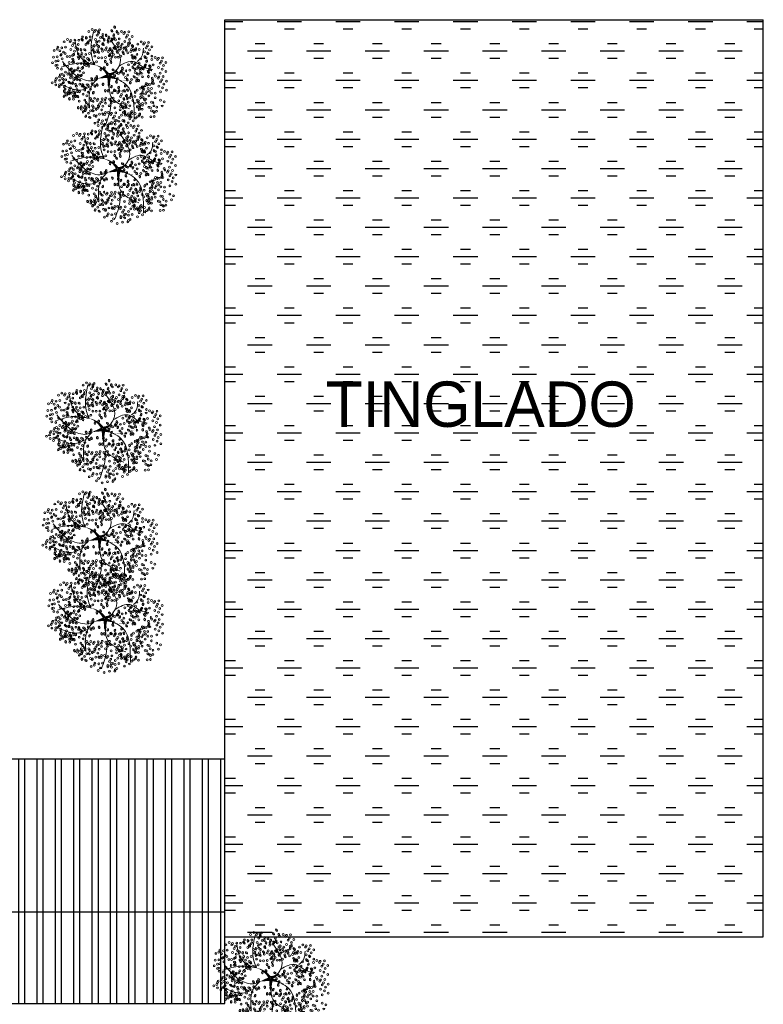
# Model space of a CAD drawing. Header units: millimetres. Extents: x 2017 to 2509, y 466 to 1783.
# Tile 16 of 25: x 2058 to 2089, y 587 to 628. Entities that reach past the tile are written whole.
import ezdxf

# ---------------------------------------------------------------- set-up
doc = ezdxf.new("R2010")
doc.units = ezdxf.units.MM
doc.layers.add('01 - Vegetación', color=3, linetype='Continuous', lineweight=0)

# ---------------------------------------------------------------- blocks, each defined once
blk = doc.blocks.new('17')
at = {"layer": '01 - Vegetación'}
for points in [[(4495.84, 1680.23, 1.33, 0.0221, 0.199177), (4489.97, 1684.48, 0.0221, 0.0221, 1.224983)], [(4496.02, 1680.23, 1.33, 0.0221, 0.286986), (4500.47, 1683.82, 0.0221, 0.0221, -1.494927)], [(4496.02, 1679.76, 1.77, 0.0221, 0), (4491.39, 1678.53, 0.0221, 0.0221, 0)], [(4496.02, 1679.66, 1.77, 0.0221, 0), (4500.28, 1678.15, 0.0221, 0.0221, 0)], [(4496.4, 1679.85, 1.77, 0.0221, 0.074947), (4496.4, 1672.95, 0.0221, 0.0221, 0.762797)], [(4497.07, 1679.43, 0.133, 0.0221, 0.381476), (4512.91, 1682.47, 0.0221, 0.0221, -1.841687)]]:
    blk.add_lwpolyline(points, format="xyseb", dxfattribs=at)
for points in [[(4490, 1684.47), (4488.83, 1687.51), (4489.5, 1699.09)], [(4487.73, 1684.98), (4483.44, 1688.25), (4481.42, 1694.81)], [(4497.83, 1680.19), (4501.11, 1685.48), (4497.33, 1694.81)], [(4508.5, 1685.98), (4510.45, 1688), (4511.21, 1691.78)], [(4490, 1684.47), (4482.94, 1685.23), (4475.36, 1683.47)], [(4491.39, 1678.53), (4489.02, 1677.58), (4485.46, 1677.92), (4475.87, 1685.99)], [(4500.47, 1683.82), (4506.92, 1685.99), (4511.46, 1683.47), (4515.25, 1682.46)], [(4497.07, 1679.43), (4503.89, 1675.65), (4507.17, 1660.78)], [(4488.74, 1675.4), (4484.7, 1673.64), (4475.11, 1676.16)], [(4491.39, 1678.53), (4489, 1675.9), (4487.73, 1665.57)], [(4496.57, 1678.43), (4497.07, 1670.86), (4505.15, 1665.32)], [(4497.07, 1670.11), (4496.82, 1665.57), (4494.55, 1658.01)]]:
    blk.add_spline(points, degree=3, dxfattribs=at)
blk = doc.blocks.new('16')
at = {"layer": '01 - Vegetación'}
h = blk.add_hatch(color=40, dxfattribs=at)
h.set_gradient(color1=(255, 191, 0), color2=(223, 255, 127), rotation=180, centered=1, tint=1, name='INVSPHERICAL')
edge = h.paths.add_edge_path()
edge.add_ellipse((4538.847, 1678.642), major_axis=(-0.0033, 0.0777), ratio=0.578492, start_angle=0, end_angle=360, ccw=False)
edge = h.paths.add_edge_path()
edge.add_ellipse((4538.961, 1678.487), major_axis=(-0.0349, 0.0695), ratio=0.578492, start_angle=0, end_angle=360, ccw=False)
edge = h.paths.add_edge_path()
edge.add_ellipse((4538.69, 1678.926), major_axis=(-0.0594, 0.0503), ratio=0.578492, start_angle=0, end_angle=360, ccw=False)
edge = h.paths.add_edge_path()
edge.add_ellipse((4538.676, 1678.266), major_axis=(-0.0033, 0.0777), ratio=0.578492, start_angle=0, end_angle=360, ccw=False)
edge = h.paths.add_edge_path()
edge.add_ellipse((4541.23, 1679.281), major_axis=(0.0274, 0.0728), ratio=0.578492, start_angle=0, end_angle=360, ccw=False)
edge = h.paths.add_edge_path()
edge.add_ellipse((4540.829, 1679.36), major_axis=(-0.0349, 0.0695), ratio=0.578492, start_angle=0, end_angle=360, ccw=False)
edge = h.paths.add_edge_path()
edge.add_ellipse((4541.174, 1679.607), major_axis=(-0.0349, 0.0695), ratio=0.578492, start_angle=0, end_angle=360, ccw=False)
edge = h.paths.add_edge_path()
edge.add_ellipse((4541.072, 1679.421), major_axis=(0.0274, 0.0728), ratio=0.578492, start_angle=0, end_angle=360, ccw=False)
edge = h.paths.add_edge_path()
edge.add_ellipse((4540.113, 1679.632), major_axis=(-0.0349, 0.0695), ratio=0.578492, start_angle=0, end_angle=360, ccw=False)
edge = h.paths.add_edge_path()
edge.add_ellipse((4540.279, 1679.843), major_axis=(-0.0349, 0.0695), ratio=0.578492, start_angle=0, end_angle=360, ccw=False)
edge = h.paths.add_edge_path()
edge.add_ellipse((4540.165, 1679.999), major_axis=(-0.0033, 0.0777), ratio=0.578492, start_angle=0, end_angle=360, ccw=False)
edge = h.paths.add_edge_path()
edge.add_ellipse((4540.499, 1679.956), major_axis=(-0.0033, 0.0777), ratio=0.578492, start_angle=0, end_angle=360, ccw=False)
edge = h.paths.add_edge_path()
edge.add_ellipse((4540.629, 1679.513), major_axis=(-0.0594, 0.0503), ratio=0.578492, start_angle=0, end_angle=360, ccw=False)
edge = h.paths.add_edge_path()
edge.add_ellipse((4540.551, 1680.278), major_axis=(0.0274, 0.0728), ratio=0.578492, start_angle=0, end_angle=360, ccw=False)
edge = h.paths.add_edge_path()
edge.add_ellipse((4539.201, 1679.744), major_axis=(-0.0033, 0.0777), ratio=0.578492, start_angle=0, end_angle=360, ccw=False)
edge = h.paths.add_edge_path()
edge.add_ellipse((4539.14, 1679.893), major_axis=(0.0274, 0.0728), ratio=0.578492, start_angle=0, end_angle=360, ccw=False)
edge = h.paths.add_edge_path()
edge.add_ellipse((4539.208, 1680.126), major_axis=(-0.0033, 0.0777), ratio=0.578492, start_angle=0, end_angle=360, ccw=False)
edge = h.paths.add_edge_path()
edge.add_ellipse((4538.979, 1680.681), major_axis=(-0.0594, 0.0503), ratio=0.578492, start_angle=0, end_angle=360, ccw=False)
edge = h.paths.add_edge_path()
edge.add_ellipse((4538.577, 1680.728), major_axis=(-0.0033, 0.0777), ratio=0.578492, start_angle=0, end_angle=360, ccw=False)
edge = h.paths.add_edge_path()
edge.add_ellipse((4538.926, 1680.033), major_axis=(0.0274, 0.0728), ratio=0.578492, start_angle=0, end_angle=360, ccw=False)
edge = h.paths.add_edge_path()
edge.add_ellipse((4538.95, 1679.842), major_axis=(0.0274, 0.0728), ratio=0.578492, start_angle=0, end_angle=360, ccw=False)
edge = h.paths.add_edge_path()
edge.add_ellipse((4538.621, 1680.191), major_axis=(-0.0349, 0.0695), ratio=0.578492, start_angle=0, end_angle=360, ccw=False)
edge = h.paths.add_edge_path()
edge.add_ellipse((4538.328, 1680.411), major_axis=(0.0274, 0.0728), ratio=0.578492, start_angle=0, end_angle=360, ccw=False)
edge = h.paths.add_edge_path()
edge.add_ellipse((4538.283, 1680.138), major_axis=(-0.0594, 0.0503), ratio=0.578492, start_angle=0, end_angle=360, ccw=False)
edge = h.paths.add_edge_path()
edge.add_ellipse((4538.32, 1679.993), major_axis=(-0.0594, 0.0503), ratio=0.578492, start_angle=0, end_angle=360, ccw=False)
edge = h.paths.add_edge_path()
edge.add_ellipse((4538.755, 1680.687), major_axis=(-0.0033, 0.0777), ratio=0.578492, start_angle=0, end_angle=360, ccw=False)
edge = h.paths.add_edge_path()
edge.add_ellipse((4538.834, 1681.261), major_axis=(-0.0349, 0.0695), ratio=0.578492, start_angle=0, end_angle=360, ccw=False)
edge = h.paths.add_edge_path()
edge.add_ellipse((4539.054, 1681.374), major_axis=(-0.0033, 0.0777), ratio=0.578492, start_angle=0, end_angle=360, ccw=False)
edge = h.paths.add_edge_path()
edge.add_ellipse((4539.147, 1681.076), major_axis=(-0.0594, 0.0503), ratio=0.578492, start_angle=0, end_angle=360, ccw=False)
edge = h.paths.add_edge_path()
edge.add_ellipse((4539.52, 1680.541), major_axis=(-0.0033, 0.0777), ratio=0.578492, start_angle=0, end_angle=360, ccw=False)
edge = h.paths.add_edge_path()
edge.add_ellipse((4539.459, 1680.689), major_axis=(0.0274, 0.0728), ratio=0.578492, start_angle=0, end_angle=360, ccw=False)
edge = h.paths.add_edge_path()
edge.add_ellipse((4539.527, 1680.923), major_axis=(-0.0033, 0.0777), ratio=0.578492, start_angle=0, end_angle=360, ccw=False)
edge = h.paths.add_edge_path()
edge.add_ellipse((4539.265, 1681.244), major_axis=(0.0274, 0.0728), ratio=0.578492, start_angle=0, end_angle=360, ccw=False)
edge = h.paths.add_edge_path()
edge.add_ellipse((4539.188, 1677.478), major_axis=(-0.0594, 0.0503), ratio=0.578492, start_angle=0, end_angle=360, ccw=False)
edge = h.paths.add_edge_path()
edge.add_ellipse((4539.473, 1678.19), major_axis=(0.0274, 0.0728), ratio=0.578492, start_angle=0, end_angle=360, ccw=False)
edge = h.paths.add_edge_path()
edge.add_ellipse((4540.696, 1678.325), major_axis=(0.0274, 0.0728), ratio=0.578492, start_angle=0, end_angle=360, ccw=False)
edge = h.paths.add_edge_path()
edge.add_ellipse((4540.33, 1678.305), major_axis=(-0.0033, 0.0777), ratio=0.578492, start_angle=0, end_angle=360, ccw=False)
edge = h.paths.add_edge_path()
edge.add_ellipse((4540.174, 1678.307), major_axis=(-0.0033, 0.0777), ratio=0.578492, start_angle=0, end_angle=360, ccw=False)
edge = h.paths.add_edge_path()
edge.add_ellipse((4540.488, 1677.717), major_axis=(-0.0594, 0.0503), ratio=0.578492, start_angle=0, end_angle=360, ccw=False)
edge = h.paths.add_edge_path()
edge.add_ellipse((4540.676, 1677.675), major_axis=(-0.0594, 0.0503), ratio=0.578492, start_angle=0, end_angle=360, ccw=False)
edge = h.paths.add_edge_path()
edge.add_ellipse((4539.469, 1677.341), major_axis=(-0.0033, 0.0777), ratio=0.578492, start_angle=0, end_angle=360, ccw=False)
edge = h.paths.add_edge_path()
edge.add_ellipse((4539.773, 1677.406), major_axis=(-0.0594, 0.0503), ratio=0.578492, start_angle=0, end_angle=360, ccw=False)
edge = h.paths.add_edge_path()
edge.add_ellipse((4539.631, 1677.23), major_axis=(-0.0349, 0.0695), ratio=0.578492, start_angle=0, end_angle=360, ccw=False)
edge = h.paths.add_edge_path()
edge.add_ellipse((4539.445, 1677.695), major_axis=(-0.0594, 0.0503), ratio=0.578492, start_angle=0, end_angle=360, ccw=False)
edge = h.paths.add_edge_path()
edge.add_ellipse((4542.676, 1679.136), major_axis=(-0.0033, 0.0777), ratio=0.578492, start_angle=0, end_angle=360, ccw=False)
edge = h.paths.add_edge_path()
edge.add_ellipse((4542.661, 1679.428), major_axis=(-0.0033, 0.0777), ratio=0.578492, start_angle=0, end_angle=360, ccw=False)
edge = h.paths.add_edge_path()
edge.add_ellipse((4542.742, 1679.554), major_axis=(-0.0033, 0.0777), ratio=0.578492, start_angle=0, end_angle=360, ccw=False)
edge = h.paths.add_edge_path()
edge.add_ellipse((4542.776, 1679.728), major_axis=(-0.0349, 0.0695), ratio=0.578492, start_angle=0, end_angle=360, ccw=False)
edge = h.paths.add_edge_path()
edge.add_ellipse((4542.477, 1679.745), major_axis=(0.0274, 0.0728), ratio=0.578492, start_angle=0, end_angle=360, ccw=False)
edge = h.paths.add_edge_path()
edge.add_ellipse((4542.578, 1680.02), major_axis=(0.0274, 0.0728), ratio=0.578492, start_angle=0, end_angle=360, ccw=False)
edge = h.paths.add_edge_path()
edge.add_ellipse((4542.466, 1680.268), major_axis=(-0.0349, 0.0695), ratio=0.578492, start_angle=0, end_angle=360, ccw=False)
edge = h.paths.add_edge_path()
edge.add_ellipse((4542.632, 1680.479), major_axis=(-0.0349, 0.0695), ratio=0.578492, start_angle=0, end_angle=360, ccw=False)
edge = h.paths.add_edge_path()
edge.add_ellipse((4542.359, 1679.577), major_axis=(-0.0594, 0.0503), ratio=0.578492, start_angle=0, end_angle=360, ccw=False)
edge = h.paths.add_edge_path()
edge.add_ellipse((4542.171, 1679.619), major_axis=(-0.0594, 0.0503), ratio=0.578492, start_angle=0, end_angle=360, ccw=False)
edge = h.paths.add_edge_path()
edge.add_ellipse((4542.246, 1679.328), major_axis=(-0.0594, 0.0503), ratio=0.578492, start_angle=0, end_angle=360, ccw=False)
edge = h.paths.add_edge_path()
edge.add_ellipse((4542.369, 1678.498), major_axis=(0.0274, 0.0728), ratio=0.578492, start_angle=0, end_angle=360, ccw=False)
edge = h.paths.add_edge_path()
edge.add_ellipse((4542.902, 1678.749), major_axis=(-0.0349, 0.0695), ratio=0.578492, start_angle=0, end_angle=360, ccw=False)
edge = h.paths.add_edge_path()
edge.add_ellipse((4542.925, 1678.897), major_axis=(-0.0349, 0.0695), ratio=0.578492, start_angle=0, end_angle=360, ccw=False)
edge = h.paths.add_edge_path()
edge.add_ellipse((4542.628, 1678.671), major_axis=(-0.0033, 0.0777), ratio=0.578492, start_angle=0, end_angle=360, ccw=False)
edge = h.paths.add_edge_path()
edge.add_ellipse((4542.11, 1678.896), major_axis=(-0.0349, 0.0695), ratio=0.578492, start_angle=0, end_angle=360, ccw=False)
edge = h.paths.add_edge_path()
edge.add_ellipse((4542.34, 1678.18), major_axis=(-0.0349, 0.0695), ratio=0.578492, start_angle=0, end_angle=360, ccw=False)
edge = h.paths.add_edge_path()
edge.add_ellipse((4538.137, 1679.191), major_axis=(-0.0349, 0.0695), ratio=0.578492, start_angle=0, end_angle=360, ccw=False)
edge = h.paths.add_edge_path()
edge.add_ellipse((4538.099, 1678.758), major_axis=(-0.0594, 0.0503), ratio=0.578492, start_angle=0, end_angle=360, ccw=False)
edge = h.paths.add_edge_path()
edge.add_ellipse((4537.796, 1678.552), major_axis=(0.0274, 0.0728), ratio=0.578492, start_angle=0, end_angle=360, ccw=False)
edge = h.paths.add_edge_path()
edge.add_ellipse((4537.776, 1678.277), major_axis=(-0.0033, 0.0777), ratio=0.578492, start_angle=0, end_angle=360, ccw=False)
edge = h.paths.add_edge_path()
edge.add_ellipse((4539.181, 1678.6), major_axis=(-0.0033, 0.0777), ratio=0.578492, start_angle=0, end_angle=360, ccw=False)
edge = h.paths.add_edge_path()
edge.add_ellipse((4538.502, 1678.968), major_axis=(-0.0594, 0.0503), ratio=0.578492, start_angle=0, end_angle=360, ccw=False)
edge = h.paths.add_edge_path()
edge.add_ellipse((4538.615, 1679.216), major_axis=(-0.0594, 0.0503), ratio=0.578492, start_angle=0, end_angle=360, ccw=False)
edge = h.paths.add_edge_path()
edge.add_ellipse((4538.188, 1679.557), major_axis=(-0.0033, 0.0777), ratio=0.578492, start_angle=0, end_angle=360, ccw=False)
edge = h.paths.add_edge_path()
edge.add_ellipse((4538.203, 1679.265), major_axis=(-0.0033, 0.0777), ratio=0.578492, start_angle=0, end_angle=360, ccw=False)
edge = h.paths.add_edge_path()
edge.add_ellipse((4538.285, 1679.391), major_axis=(-0.0033, 0.0777), ratio=0.578492, start_angle=0, end_angle=360, ccw=False)
edge = h.paths.add_edge_path()
edge.add_ellipse((4538.856, 1679.647), major_axis=(-0.0349, 0.0695), ratio=0.578492, start_angle=0, end_angle=360, ccw=False)
edge = h.paths.add_edge_path()
edge.add_ellipse((4538.272, 1678.751), major_axis=(0.0274, 0.0728), ratio=0.578492, start_angle=0, end_angle=360, ccw=False)
edge = h.paths.add_edge_path()
edge.add_ellipse((4540.863, 1678.985), major_axis=(0.0274, 0.0728), ratio=0.578492, start_angle=0, end_angle=360, ccw=False)
edge = h.paths.add_edge_path()
edge.add_ellipse((4540.823, 1678.811), major_axis=(-0.0349, 0.0695), ratio=0.578492, start_angle=0, end_angle=360, ccw=False)
edge = h.paths.add_edge_path()
edge.add_ellipse((4541.446, 1678.949), major_axis=(-0.0349, 0.0695), ratio=0.578492, start_angle=0, end_angle=360, ccw=False)
edge = h.paths.add_edge_path()
edge.add_ellipse((4540.434, 1680.393), major_axis=(-0.0033, 0.0777), ratio=0.578492, start_angle=0, end_angle=360, ccw=False)
edge = h.paths.add_edge_path()
edge.add_ellipse((4540.419, 1680.685), major_axis=(-0.0033, 0.0777), ratio=0.578492, start_angle=0, end_angle=360, ccw=False)
edge = h.paths.add_edge_path()
edge.add_ellipse((4539.773, 1680.547), major_axis=(-0.0349, 0.0695), ratio=0.578492, start_angle=0, end_angle=360, ccw=False)
edge = h.paths.add_edge_path()
edge.add_ellipse((4539.782, 1680.87), major_axis=(-0.0349, 0.0695), ratio=0.578492, start_angle=0, end_angle=360, ccw=False)
edge = h.paths.add_edge_path()
edge.add_ellipse((4539.668, 1681.126), major_axis=(0.0274, 0.0728), ratio=0.578492, start_angle=0, end_angle=360, ccw=False)
edge = h.paths.add_edge_path()
edge.add_ellipse((4540.336, 1681.276), major_axis=(0.0274, 0.0728), ratio=0.578492, start_angle=0, end_angle=360, ccw=False)
edge = h.paths.add_edge_path()
edge.add_ellipse((4540.381, 1681.413), major_axis=(-0.0349, 0.0695), ratio=0.578492, start_angle=0, end_angle=360, ccw=False)
edge = h.paths.add_edge_path()
edge.add_ellipse((4540.225, 1681.525), major_axis=(-0.0349, 0.0695), ratio=0.578492, start_angle=0, end_angle=360, ccw=False)
edge = h.paths.add_edge_path()
edge.add_ellipse((4540.009, 1681.424), major_axis=(-0.0033, 0.0777), ratio=0.578492, start_angle=0, end_angle=360, ccw=False)
edge = h.paths.add_edge_path()
edge.add_ellipse((4540.106, 1681.258), major_axis=(-0.0033, 0.0777), ratio=0.578492, start_angle=0, end_angle=360, ccw=False)
edge = h.paths.add_edge_path()
edge.add_ellipse((4540.036, 1680.989), major_axis=(-0.0594, 0.0503), ratio=0.578492, start_angle=0, end_angle=360, ccw=False)
edge = h.paths.add_edge_path()
edge.add_ellipse((4539.967, 1680.73), major_axis=(-0.0594, 0.0503), ratio=0.578492, start_angle=0, end_angle=360, ccw=False)
edge = h.paths.add_edge_path()
edge.add_ellipse((4541.92, 1680.217), major_axis=(-0.0033, 0.0777), ratio=0.578492, start_angle=0, end_angle=360, ccw=False)
edge = h.paths.add_edge_path()
edge.add_ellipse((4541.222, 1680.466), major_axis=(-0.0349, 0.0695), ratio=0.578492, start_angle=0, end_angle=360, ccw=False)
edge = h.paths.add_edge_path()
edge.add_ellipse((4541.387, 1680.676), major_axis=(-0.0349, 0.0695), ratio=0.578492, start_angle=0, end_angle=360, ccw=False)
edge = h.paths.add_edge_path()
edge.add_ellipse((4541.251, 1680.784), major_axis=(0.0274, 0.0728), ratio=0.578492, start_angle=0, end_angle=360, ccw=False)
edge = h.paths.add_edge_path()
edge.add_ellipse((4541.818, 1680.659), major_axis=(0.0274, 0.0728), ratio=0.578492, start_angle=0, end_angle=360, ccw=False)
edge = h.paths.add_edge_path()
edge.add_ellipse((4541.942, 1680.743), major_axis=(0.0274, 0.0728), ratio=0.578492, start_angle=0, end_angle=360, ccw=False)
edge = h.paths.add_edge_path()
edge.add_ellipse((4541.762, 1680.886), major_axis=(-0.0349, 0.0695), ratio=0.578492, start_angle=0, end_angle=360, ccw=False)
edge = h.paths.add_edge_path()
edge.add_ellipse((4541.592, 1681.082), major_axis=(-0.0033, 0.0777), ratio=0.578492, start_angle=0, end_angle=360, ccw=False)
edge = h.paths.add_edge_path()
edge.add_ellipse((4541.511, 1680.956), major_axis=(-0.0033, 0.0777), ratio=0.578492, start_angle=0, end_angle=360, ccw=False)
edge = h.paths.add_edge_path()
edge.add_ellipse((4541.775, 1680.201), major_axis=(-0.0594, 0.0503), ratio=0.578492, start_angle=0, end_angle=360, ccw=False)
edge = h.paths.add_edge_path()
edge.add_ellipse((4541.737, 1680.346), major_axis=(-0.0594, 0.0503), ratio=0.578492, start_angle=0, end_angle=360, ccw=False)
edge = h.paths.add_edge_path()
edge.add_ellipse((4541.843, 1679.118), major_axis=(-0.0594, 0.0503), ratio=0.578492, start_angle=0, end_angle=360, ccw=False)
edge = h.paths.add_edge_path()
edge.add_ellipse((4541.881, 1679.551), major_axis=(-0.0349, 0.0695), ratio=0.578492, start_angle=0, end_angle=360, ccw=False)
edge = h.paths.add_edge_path()
edge.add_ellipse((4542.015, 1679.29), major_axis=(-0.0349, 0.0695), ratio=0.578492, start_angle=0, end_angle=360, ccw=False)
edge = h.paths.add_edge_path()
edge.add_ellipse((4541.91, 1679.869), major_axis=(0.0274, 0.0728), ratio=0.578492, start_angle=0, end_angle=360, ccw=False)
edge = h.paths.add_edge_path()
edge.add_ellipse((4541.769, 1679.666), major_axis=(-0.0033, 0.0777), ratio=0.578492, start_angle=0, end_angle=360, ccw=False)
edge = h.paths.add_edge_path()
edge.add_ellipse((4539.676, 1679.115), major_axis=(-0.0033, 0.0777), ratio=0.578492, start_angle=0, end_angle=360, ccw=False)
edge = h.paths.add_edge_path()
edge.add_ellipse((4539.594, 1678.989), major_axis=(-0.0033, 0.0777), ratio=0.578492, start_angle=0, end_angle=360, ccw=False)
edge = h.paths.add_edge_path()
edge.add_ellipse((4539.898, 1679.531), major_axis=(-0.0033, 0.0777), ratio=0.578492, start_angle=0, end_angle=360, ccw=False)
edge = h.paths.add_edge_path()
edge.add_ellipse((4539.697, 1678.641), major_axis=(-0.0349, 0.0695), ratio=0.578492, start_angle=0, end_angle=360, ccw=False)
edge = h.paths.add_edge_path()
edge.add_ellipse((4539.398, 1678.691), major_axis=(-0.0349, 0.0695), ratio=0.578492, start_angle=0, end_angle=360, ccw=False)
edge = h.paths.add_edge_path()
edge.add_ellipse((4539.555, 1678.579), major_axis=(-0.0349, 0.0695), ratio=0.578492, start_angle=0, end_angle=360, ccw=False)
edge = h.paths.add_edge_path()
edge.add_ellipse((4540.714, 1679.167), major_axis=(0.0274, 0.0728), ratio=0.578492, start_angle=0, end_angle=360, ccw=False)
edge = h.paths.add_edge_path()
edge.add_ellipse((4540.549, 1681.79), major_axis=(-0.0349, 0.0695), ratio=0.578492, start_angle=0, end_angle=360, ccw=False)
edge = h.paths.add_edge_path()
edge.add_ellipse((4540.715, 1682.001), major_axis=(-0.0349, 0.0695), ratio=0.578492, start_angle=0, end_angle=360, ccw=False)
edge = h.paths.add_edge_path()
edge.add_ellipse((4540.848, 1681.741), major_axis=(-0.0349, 0.0695), ratio=0.578492, start_angle=0, end_angle=360, ccw=False)
edge = h.paths.add_edge_path()
edge.add_ellipse((4540.661, 1681.542), major_axis=(0.0274, 0.0728), ratio=0.578492, start_angle=0, end_angle=360, ccw=False)
edge = h.paths.add_edge_path()
edge.add_ellipse((4540.684, 1681.351), major_axis=(0.0274, 0.0728), ratio=0.578492, start_angle=0, end_angle=360, ccw=False)
edge = h.paths.add_edge_path()
edge.add_ellipse((4540.56, 1681.267), major_axis=(0.0274, 0.0728), ratio=0.578492, start_angle=0, end_angle=360, ccw=False)
edge = h.paths.add_edge_path()
edge.add_ellipse((4540.528, 1678.539), major_axis=(0.0274, 0.0728), ratio=0.578492, start_angle=0, end_angle=360, ccw=False)
edge = h.paths.add_edge_path()
edge.add_ellipse((4540.38, 1678.647), major_axis=(0.0274, 0.0728), ratio=0.578492, start_angle=0, end_angle=360, ccw=False)
edge = h.paths.add_edge_path()
edge.add_ellipse((4540.034, 1678.678), major_axis=(-0.0349, 0.0695), ratio=0.578492, start_angle=0, end_angle=360, ccw=False)
edge = h.paths.add_edge_path()
edge.add_ellipse((4540.944, 1678.493), major_axis=(0.0274, 0.0728), ratio=0.578492, start_angle=0, end_angle=360, ccw=False)
edge = h.paths.add_edge_path()
edge.add_ellipse((4541.625, 1678.77), major_axis=(-0.0349, 0.0695), ratio=0.578492, start_angle=0, end_angle=360, ccw=False)
edge = h.paths.add_edge_path()
edge.add_ellipse((4541.994, 1678.887), major_axis=(0.0274, 0.0728), ratio=0.578492, start_angle=0, end_angle=360, ccw=False)
edge = h.paths.add_edge_path()
edge.add_ellipse((4541.336, 1678.598), major_axis=(0.0274, 0.0728), ratio=0.578492, start_angle=0, end_angle=360, ccw=False)
edge = h.paths.add_edge_path()
edge.add_ellipse((4539.381, 1678.993), major_axis=(-0.0349, 0.0695), ratio=0.578492, start_angle=0, end_angle=360, ccw=False)
edge = h.paths.add_edge_path()
edge.add_ellipse((4540.938, 1681.079), major_axis=(-0.0033, 0.0777), ratio=0.578492, start_angle=0, end_angle=360, ccw=False)
edge = h.paths.add_edge_path()
edge.add_ellipse((4540.699, 1680.759), major_axis=(-0.0594, 0.0503), ratio=0.578492, start_angle=0, end_angle=360, ccw=False)
edge = h.paths.add_edge_path()
edge.add_ellipse((4540.908, 1680.857), major_axis=(-0.0349, 0.0695), ratio=0.578492, start_angle=0, end_angle=360, ccw=False)
edge = h.paths.add_edge_path()
edge.add_ellipse((4540.863, 1680.561), major_axis=(-0.0349, 0.0695), ratio=0.578492, start_angle=0, end_angle=360, ccw=False)
edge = h.paths.add_edge_path()
edge.add_ellipse((4540.564, 1680.61), major_axis=(-0.0349, 0.0695), ratio=0.578492, start_angle=0, end_angle=360, ccw=False)
edge = h.paths.add_edge_path()
edge.add_ellipse((4539.771, 1681.729), major_axis=(-0.0349, 0.0695), ratio=0.578492, start_angle=0, end_angle=360, ccw=False)
edge = h.paths.add_edge_path()
edge.add_ellipse((4540.968, 1678.302), major_axis=(0.0274, 0.0728), ratio=0.578492, start_angle=0, end_angle=360, ccw=False)
edge = h.paths.add_edge_path()
edge.add_ellipse((4541.908, 1678.227), major_axis=(-0.0033, 0.0777), ratio=0.578492, start_angle=0, end_angle=360, ccw=False)
edge = h.paths.add_edge_path()
edge.add_ellipse((4541.283, 1678.297), major_axis=(-0.0349, 0.0695), ratio=0.578492, start_angle=0, end_angle=360, ccw=False)
edge = h.paths.add_edge_path()
edge.add_ellipse((4541.463, 1678.333), major_axis=(-0.0349, 0.0695), ratio=0.578492, start_angle=0, end_angle=360, ccw=False)
edge = h.paths.add_edge_path()
edge.add_ellipse((4538.021, 1678.159), major_axis=(0.0274, 0.0728), ratio=0.578492, start_angle=0, end_angle=360, ccw=False)
edge = h.paths.add_edge_path()
edge.add_ellipse((4537.772, 1677.992), major_axis=(0.0274, 0.0728), ratio=0.578492, start_angle=0, end_angle=360, ccw=False)
edge = h.paths.add_edge_path()
edge.add_ellipse((4538.082, 1677.841), major_axis=(-0.0033, 0.0777), ratio=0.578492, start_angle=0, end_angle=360, ccw=False)
edge = h.paths.add_edge_path()
edge.add_ellipse((4538.572, 1677.966), major_axis=(-0.0349, 0.0695), ratio=0.578492, start_angle=0, end_angle=360, ccw=False)
edge = h.paths.add_edge_path()
edge.add_ellipse((4538.311, 1677.99), major_axis=(0.0274, 0.0728), ratio=0.578492, start_angle=0, end_angle=360, ccw=False)
edge = h.paths.add_edge_path()
edge.add_ellipse((4538.394, 1678.174), major_axis=(0.0274, 0.0728), ratio=0.578492, start_angle=0, end_angle=360, ccw=False)
edge = h.paths.add_edge_path()
edge.add_ellipse((4538.776, 1677.355), major_axis=(-0.0349, 0.0695), ratio=0.578492, start_angle=0, end_angle=360, ccw=False)
edge = h.paths.add_edge_path()
edge.add_ellipse((4538.597, 1677.319), major_axis=(-0.0349, 0.0695), ratio=0.578492, start_angle=0, end_angle=360, ccw=False)
edge = h.paths.add_edge_path()
edge.add_ellipse((4539.063, 1677.621), major_axis=(-0.0349, 0.0695), ratio=0.578492, start_angle=0, end_angle=360, ccw=False)
edge = h.paths.add_edge_path()
edge.add_ellipse((4539.033, 1676.828), major_axis=(0.0274, 0.0728), ratio=0.578492, start_angle=0, end_angle=360, ccw=False)
edge = h.paths.add_edge_path()
edge.add_ellipse((4539.009, 1677.162), major_axis=(0.0274, 0.0728), ratio=0.578492, start_angle=0, end_angle=360, ccw=False)
edge = h.paths.add_edge_path()
edge.add_ellipse((4538.885, 1677.078), major_axis=(0.0274, 0.0728), ratio=0.578492, start_angle=0, end_angle=360, ccw=False)
edge = h.paths.add_edge_path()
edge.add_ellipse((4539.054, 1677.298), major_axis=(-0.0349, 0.0695), ratio=0.578492, start_angle=0, end_angle=360, ccw=False)
edge = h.paths.add_edge_path()
edge.add_ellipse((4542.221, 1677.913), major_axis=(-0.0033, 0.0777), ratio=0.578492, start_angle=0, end_angle=360, ccw=False)
edge = h.paths.add_edge_path()
edge.add_ellipse((4542.451, 1677.771), major_axis=(-0.0349, 0.0695), ratio=0.578492, start_angle=0, end_angle=360, ccw=False)
edge = h.paths.add_edge_path()
edge.add_ellipse((4541.18, 1677.355), major_axis=(-0.0349, 0.0695), ratio=0.578492, start_angle=0, end_angle=360, ccw=False)
edge = h.paths.add_edge_path()
edge.add_ellipse((4541.671, 1678.102), major_axis=(-0.0033, 0.0777), ratio=0.578492, start_angle=0, end_angle=360, ccw=False)
edge = h.paths.add_edge_path()
edge.add_ellipse((4541.411, 1678.017), major_axis=(-0.0033, 0.0777), ratio=0.578492, start_angle=0, end_angle=360, ccw=False)
edge = h.paths.add_edge_path()
edge.add_ellipse((4542.075, 1677.637), major_axis=(-0.0594, 0.0503), ratio=0.578492, start_angle=0, end_angle=360, ccw=False)
edge = h.paths.add_edge_path()
edge.add_ellipse((4541.252, 1677.826), major_axis=(-0.0349, 0.0695), ratio=0.578492, start_angle=0, end_angle=360, ccw=False)
edge = h.paths.add_edge_path()
edge.add_ellipse((4541.596, 1676.853), major_axis=(-0.0033, 0.0777), ratio=0.578492, start_angle=0, end_angle=360, ccw=False)
edge = h.paths.add_edge_path()
edge.add_ellipse((4541.655, 1677.018), major_axis=(-0.0033, 0.0777), ratio=0.578492, start_angle=0, end_angle=360, ccw=False)
edge = h.paths.add_edge_path()
edge.add_ellipse((4542.033, 1677.371), major_axis=(-0.0349, 0.0695), ratio=0.578492, start_angle=0, end_angle=360, ccw=False)
edge = h.paths.add_edge_path()
edge.add_ellipse((4542.19, 1677.259), major_axis=(-0.0349, 0.0695), ratio=0.578492, start_angle=0, end_angle=360, ccw=False)
edge = h.paths.add_edge_path()
edge.add_ellipse((4542.168, 1676.931), major_axis=(0.0274, 0.0728), ratio=0.578492, start_angle=0, end_angle=360, ccw=False)
edge = h.paths.add_edge_path()
edge.add_ellipse((4542.176, 1677.433), major_axis=(-0.0349, 0.0695), ratio=0.578492, start_angle=0, end_angle=360, ccw=False)
edge = h.paths.add_edge_path()
edge.add_ellipse((4541.313, 1677.094), major_axis=(-0.0349, 0.0695), ratio=0.578492, start_angle=0, end_angle=360, ccw=False)
edge = h.paths.add_edge_path()
edge.add_ellipse((4541.359, 1677.391), major_axis=(-0.0349, 0.0695), ratio=0.578492, start_angle=0, end_angle=360, ccw=False)
edge = h.paths.add_edge_path()
edge.add_ellipse((4540.019, 1676.943), major_axis=(-0.0349, 0.0695), ratio=0.578492, start_angle=0, end_angle=360, ccw=False)
edge = h.paths.add_edge_path()
edge.add_ellipse((4539.641, 1676.826), major_axis=(0.0274, 0.0728), ratio=0.578492, start_angle=0, end_angle=360, ccw=False)
edge = h.paths.add_edge_path()
edge.add_ellipse((4539.262, 1676.754), major_axis=(-0.0594, 0.0503), ratio=0.578492, start_angle=0, end_angle=360, ccw=False)
edge = h.paths.add_edge_path()
edge.add_ellipse((4539.45, 1677.146), major_axis=(-0.0594, 0.0503), ratio=0.578492, start_angle=0, end_angle=360, ccw=False)
at = {"layer": '01 - Vegetación', "extrusion": (0, 0, -1)}
for centre, major_axis in [((4540.715, 1682.001), (-0.0349, 0.0695)), ((4539.054, 1681.374), (-0.0033, 0.0777)), ((4539.771, 1681.729), (-0.0349, 0.0695)), ((4540.009, 1681.424), (-0.0033, 0.0777)), ((4540.225, 1681.525), (-0.0349, 0.0695)), ((4540.381, 1681.413), (-0.0349, 0.0695)), ((4540.549, 1681.79), (-0.0349, 0.0695)), ((4540.848, 1681.741), (-0.0349, 0.0695)), ((4538.834, 1681.261), (-0.0349, 0.0695)), ((4539.527, 1680.923), (-0.0033, 0.0777)), ((4539.782, 1680.87), (-0.0349, 0.0695)), ((4540.106, 1681.258), (-0.0033, 0.0777)), ((4540.908, 1680.857), (-0.0349, 0.0695)), ((4540.938, 1681.079), (-0.0033, 0.0777)), ((4541.511, 1680.956), (-0.0033, 0.0777)), ((4541.592, 1681.082), (-0.0033, 0.0777)), ((4541.762, 1680.886), (-0.0349, 0.0695)), ((4538.577, 1680.728), (-0.0033, 0.0777)), ((4538.621, 1680.191), (-0.0349, 0.0695)), ((4538.755, 1680.687), (-0.0033, 0.0777)), ((4539.52, 1680.541), (-0.0033, 0.0777)), ((4539.773, 1680.547), (-0.0349, 0.0695)), ((4540.419, 1680.685), (-0.0033, 0.0777)), ((4540.434, 1680.393), (-0.0033, 0.0777)), ((4540.564, 1680.61), (-0.0349, 0.0695)), ((4540.863, 1680.561), (-0.0349, 0.0695)), ((4541.222, 1680.466), (-0.0349, 0.0695)), ((4541.387, 1680.676), (-0.0349, 0.0695)), ((4541.92, 1680.217), (-0.0033, 0.0777)), ((4542.466, 1680.268), (-0.0349, 0.0695)), ((4542.632, 1680.479), (-0.0349, 0.0695)), ((4538.856, 1679.647), (-0.0349, 0.0695)), ((4539.201, 1679.744), (-0.0033, 0.0777)), ((4539.208, 1680.126), (-0.0033, 0.0777)), ((4540.113, 1679.632), (-0.0349, 0.0695)), ((4540.165, 1679.999), (-0.0033, 0.0777)), ((4540.279, 1679.843), (-0.0349, 0.0695)), ((4540.499, 1679.956), (-0.0033, 0.0777)), ((4541.174, 1679.607), (-0.0349, 0.0695)), ((4541.769, 1679.666), (-0.0033, 0.0777)), ((4542.776, 1679.728), (-0.0349, 0.0695)), ((4538.137, 1679.191), (-0.0349, 0.0695)), ((4538.188, 1679.557), (-0.0033, 0.0777)), ((4538.203, 1679.265), (-0.0033, 0.0777)), ((4538.285, 1679.391), (-0.0033, 0.0777)), ((4539.676, 1679.115), (-0.0033, 0.0777)), ((4539.898, 1679.531), (-0.0033, 0.0777)), ((4540.829, 1679.36), (-0.0349, 0.0695)), ((4541.881, 1679.551), (-0.0349, 0.0695)), ((4542.015, 1679.29), (-0.0349, 0.0695)), ((4542.661, 1679.428), (-0.0033, 0.0777)), ((4542.676, 1679.136), (-0.0033, 0.0777)), ((4542.742, 1679.554), (-0.0033, 0.0777)), ((4538.847, 1678.642), (-0.0033, 0.0777)), ((4538.961, 1678.487), (-0.0349, 0.0695)), ((4539.181, 1678.6), (-0.0033, 0.0777)), ((4539.381, 1678.993), (-0.0349, 0.0695)), ((4539.398, 1678.691), (-0.0349, 0.0695)), ((4539.555, 1678.579), (-0.0349, 0.0695)), ((4539.594, 1678.989), (-0.0033, 0.0777)), ((4539.697, 1678.641), (-0.0349, 0.0695)), ((4540.034, 1678.678), (-0.0349, 0.0695)), ((4540.823, 1678.811), (-0.0349, 0.0695)), ((4541.446, 1678.949), (-0.0349, 0.0695)), ((4541.625, 1678.77), (-0.0349, 0.0695)), ((4542.11, 1678.896), (-0.0349, 0.0695)), ((4542.628, 1678.671), (-0.0033, 0.0777)), ((4542.902, 1678.749), (-0.0349, 0.0695)), ((4542.925, 1678.897), (-0.0349, 0.0695)), ((4537.776, 1678.277), (-0.0033, 0.0777)), ((4538.572, 1677.966), (-0.0349, 0.0695)), ((4538.676, 1678.266), (-0.0033, 0.0777)), ((4540.174, 1678.307), (-0.0033, 0.0777)), ((4540.33, 1678.305), (-0.0033, 0.0777)), ((4541.283, 1678.297), (-0.0349, 0.0695)), ((4541.411, 1678.017), (-0.0033, 0.0777)), ((4541.463, 1678.333), (-0.0349, 0.0695)), ((4541.671, 1678.102), (-0.0033, 0.0777)), ((4541.908, 1678.227), (-0.0033, 0.0777)), ((4542.221, 1677.913), (-0.0033, 0.0777)), ((4542.34, 1678.18), (-0.0349, 0.0695)), ((4538.082, 1677.841), (-0.0033, 0.0777)), ((4538.597, 1677.319), (-0.0349, 0.0695)), ((4538.776, 1677.355), (-0.0349, 0.0695)), ((4539.054, 1677.298), (-0.0349, 0.0695)), ((4539.063, 1677.621), (-0.0349, 0.0695)), ((4539.469, 1677.341), (-0.0033, 0.0777)), ((4541.18, 1677.355), (-0.0349, 0.0695)), ((4541.252, 1677.826), (-0.0349, 0.0695)), ((4541.359, 1677.391), (-0.0349, 0.0695)), ((4542.033, 1677.371), (-0.0349, 0.0695)), ((4542.176, 1677.433), (-0.0349, 0.0695)), ((4542.451, 1677.771), (-0.0349, 0.0695)), ((4539.631, 1677.23), (-0.0349, 0.0695)), ((4540.019, 1676.943), (-0.0349, 0.0695)), ((4541.313, 1677.094), (-0.0349, 0.0695)), ((4541.596, 1676.853), (-0.0033, 0.0777)), ((4541.655, 1677.018), (-0.0033, 0.0777)), ((4542.19, 1677.259), (-0.0349, 0.0695))]:
    blk.add_ellipse(centre, major_axis=major_axis, ratio=0.578492, start_param=3.141593, end_param=9.424778, dxfattribs=at)
for centre, major_axis in [((4540.661, 1681.542), (0.0274, 0.0728)), ((4540.684, 1681.351), (0.0274, 0.0728)), ((4539.147, 1681.076), (-0.0594, 0.0503)), ((4539.265, 1681.244), (0.0274, 0.0728)), ((4539.668, 1681.126), (0.0274, 0.0728)), ((4540.036, 1680.989), (-0.0594, 0.0503)), ((4540.336, 1681.276), (0.0274, 0.0728)), ((4540.56, 1681.267), (0.0274, 0.0728)), ((4540.699, 1680.759), (-0.0594, 0.0503)), ((4541.251, 1680.784), (0.0274, 0.0728)), ((4541.942, 1680.743), (0.0274, 0.0728)), ((4538.328, 1680.411), (0.0274, 0.0728)), ((4538.979, 1680.681), (-0.0594, 0.0503)), ((4539.459, 1680.689), (0.0274, 0.0728)), ((4539.967, 1680.73), (-0.0594, 0.0503)), ((4540.551, 1680.278), (0.0274, 0.0728)), ((4541.737, 1680.346), (-0.0594, 0.0503)), ((4541.775, 1680.201), (-0.0594, 0.0503)), ((4541.818, 1680.659), (0.0274, 0.0728)), ((4538.283, 1680.138), (-0.0594, 0.0503)), ((4538.32, 1679.993), (-0.0594, 0.0503)), ((4538.926, 1680.033), (0.0274, 0.0728)), ((4538.95, 1679.842), (0.0274, 0.0728)), ((4539.14, 1679.893), (0.0274, 0.0728)), ((4541.91, 1679.869), (0.0274, 0.0728)), ((4542.171, 1679.619), (-0.0594, 0.0503)), ((4542.477, 1679.745), (0.0274, 0.0728)), ((4542.578, 1680.02), (0.0274, 0.0728)), ((4538.615, 1679.216), (-0.0594, 0.0503)), ((4540.629, 1679.513), (-0.0594, 0.0503)), ((4540.714, 1679.167), (0.0274, 0.0728)), ((4541.072, 1679.421), (0.0274, 0.0728)), ((4541.23, 1679.281), (0.0274, 0.0728)), ((4541.843, 1679.118), (-0.0594, 0.0503)), ((4542.246, 1679.328), (-0.0594, 0.0503)), ((4542.359, 1679.577), (-0.0594, 0.0503)), ((4537.796, 1678.552), (0.0274, 0.0728)), ((4538.099, 1678.758), (-0.0594, 0.0503)), ((4538.272, 1678.751), (0.0274, 0.0728)), ((4538.502, 1678.968), (-0.0594, 0.0503)), ((4538.69, 1678.926), (-0.0594, 0.0503)), ((4540.38, 1678.647), (0.0274, 0.0728)), ((4540.528, 1678.539), (0.0274, 0.0728)), ((4540.863, 1678.985), (0.0274, 0.0728)), ((4540.944, 1678.493), (0.0274, 0.0728)), ((4541.336, 1678.598), (0.0274, 0.0728)), ((4541.994, 1678.887), (0.0274, 0.0728)), ((4542.369, 1678.498), (0.0274, 0.0728)), ((4537.772, 1677.992), (0.0274, 0.0728)), ((4538.021, 1678.159), (0.0274, 0.0728)), ((4538.311, 1677.99), (0.0274, 0.0728)), ((4538.394, 1678.174), (0.0274, 0.0728)), ((4539.473, 1678.19), (0.0274, 0.0728)), ((4540.696, 1678.325), (0.0274, 0.0728)), ((4540.968, 1678.302), (0.0274, 0.0728)), ((4539.188, 1677.478), (-0.0594, 0.0503)), ((4539.445, 1677.695), (-0.0594, 0.0503)), ((4539.773, 1677.406), (-0.0594, 0.0503)), ((4540.488, 1677.717), (-0.0594, 0.0503)), ((4540.676, 1677.675), (-0.0594, 0.0503)), ((4542.075, 1677.637), (-0.0594, 0.0503)), ((4538.885, 1677.078), (0.0274, 0.0728)), ((4539.009, 1677.162), (0.0274, 0.0728)), ((4539.033, 1676.828), (0.0274, 0.0728)), ((4539.262, 1676.754), (-0.0594, 0.0503)), ((4539.45, 1677.146), (-0.0594, 0.0503)), ((4539.641, 1676.826), (0.0274, 0.0728)), ((4542.168, 1676.931), (0.0274, 0.0728))]:
    blk.add_ellipse(centre, major_axis=major_axis, ratio=0.578492, dxfattribs=at)
blk = doc.blocks.new('18')
at = {"color": 60}
for centre in [(4484.7, 1696.68), (4486.33, 1696.32), (4487.42, 1699.03), (4487.96, 1696.68), (4488.87, 1699.94), (4489.95, 1699.03), (4490.32, 1699.58), (4491.04, 1697.4), (4491.59, 1698.31), (4492.13, 1699.76), (4492.49, 1696.5), (4493.58, 1697.76), (4500.15, 1698.17), (4501.6, 1699.08), (4502.68, 1698.17), (4503.05, 1698.72), (4503.77, 1696.54), (4504.32, 1697.45), (4504.86, 1698.9), (4506.31, 1696.91), (4473.94, 1692.28), (4475.57, 1691.92), (4476.66, 1694.63), (4477.21, 1692.28), (4478.11, 1695.54), (4479.2, 1694.63), (4479.56, 1695.18), (4480.29, 1693), (4480.83, 1693.91), (4481.37, 1695.36), (4481.74, 1692.1), (4482.82, 1693.36), (4483.07, 1695.23), (4484.34, 1695.77), (4486.15, 1693.42), (4487.06, 1694.51), (4488.69, 1692.51), (4490.32, 1695.59), (4491.04, 1693.06), (4491.95, 1694.87), (4493.58, 1693.78), (4495.05, 1691.97), (4495.8, 1694.37), (4497.07, 1694.91), (4497.43, 1695.82), (4498.31, 1691.97), (4498.88, 1692.56), (4499.06, 1695.46), (4499.79, 1693.65), (4500.69, 1695.82), (4501.39, 1692.69), (4501.93, 1693.6), (4503.05, 1694.73), (4503.77, 1692.2), (4504.68, 1694.01), (4505.22, 1695.64), (4506.31, 1692.92), (4471.96, 1687.88), (4472.31, 1690.83), (4473.58, 1691.37), (4473.62, 1688.01), (4474.77, 1690.7), (4475.16, 1688.77), (4475.39, 1689.02), (4476.3, 1690.11), (4477.08, 1689.41), (4477.93, 1688.11), (4479.13, 1688.13), (4479.56, 1691.19), (4480.29, 1688.66), (4481.19, 1690.47), (4482.79, 1688), (4482.82, 1689.38), (4484.06, 1688.54), (4484.42, 1689.44), (4485.25, 1687.86), (4486.05, 1689.08), (4487.68, 1689.44), (4490.04, 1688.36), (4490.76, 1690.17), (4491.3, 1691.07), (4491.67, 1687.63), (4493.06, 1687.57), (4493.41, 1690.52), (4494.68, 1691.06), (4494.72, 1687.69), (4495.88, 1690.38), (4496.26, 1688.46), (4496.5, 1688.71), (4496.68, 1691.6), (4497.4, 1689.79), (4498.18, 1689.1), (4499.03, 1687.8), (4500.23, 1687.82), (4500.66, 1690.88), (4501.39, 1688.34), (4501.42, 1691.65), (4502.29, 1690.16), (4471.57, 1685.45), (4472.98, 1686.09), (4472.98, 1684.29), (4473.62, 1684.42), (4474.01, 1686.34), (4475.8, 1687.11), (4476.7, 1684.68), (4478.11, 1683.78), (4478.87, 1685.57), (4480.28, 1685.7), (4482.43, 1685.04), (4482.71, 1683.28), (4484.1, 1685.17), (4485.63, 1685.94), (4485.87, 1686.18), (4486.27, 1684.27), (4486.77, 1687.27), (4487.55, 1686.58), (4488.4, 1685.28), (4489.6, 1685.3), (4490.76, 1685.82), (4496.9, 1686.8), (4473.75, 1683.01), (4474.59, 1679.23), (4474.95, 1680.14), (4475.42, 1682.63), (4476.58, 1679.78), (4479, 1682.37), (4479.9, 1682.75), (4481.08, 1681.83), (4481.18, 1682.24), (4482.35, 1682.38), (4482.39, 1679.01), (4483.54, 1681.7), (4483.93, 1679.78), (4484.16, 1680.02), (4484.34, 1682.92), (4485.07, 1681.11), (4472.96, 1675.74), (4473.32, 1678.69), (4474.63, 1675.87), (4475.78, 1678.56), (4476.17, 1676.64), (4476.4, 1676.88), (4477.31, 1677.97), (4480.73, 1678.88), (4481.65, 1676.05), (4477.3, 1672.25), (4478.56, 1672.79), (4478.93, 1673.7), (4479.76, 1672.11), (4480.56, 1673.33), (4481.28, 1671.52), (4482.06, 1670.83), (4482.19, 1673.7)]:
    blk.add_circle(centre, 0.405, dxfattribs=at)
at = {"color": 62}
for centre in [(4508.79, 1693.6), (4510.24, 1694.51), (4511.33, 1693.6), (4511.69, 1694.15), (4512.42, 1691.97), (4512.96, 1692.88), (4513.51, 1694.33), (4514.96, 1692.34), (4504.45, 1689.8), (4505.71, 1690.35), (4506.08, 1691.25), (4507.53, 1687.99), (4507.71, 1690.89), (4508.43, 1689.08), (4509.34, 1691.25), (4511.69, 1690.16), (4512.42, 1687.63), (4513.33, 1689.44), (4513.87, 1691.07), (4514.96, 1688.35), (4510.06, 1687.09), (4475.75, 1680.49), (4477.2, 1681.39), (4478.29, 1680.49), (4478.65, 1681.03), (4479.92, 1679.76), (4480.46, 1681.21), (4481.91, 1679.22), (4471.4, 1676.68), (4472.67, 1677.23), (4473.03, 1678.13), (4474.48, 1674.87), (4474.66, 1677.77), (4475.39, 1675.96), (4476.29, 1678.13), (4478.65, 1677.04), (4479.37, 1678.86), (4480.28, 1676.32), (4480.82, 1677.95), (4481.91, 1675.23), (4481.98, 1675.16), (4483.43, 1676.06), (4484.51, 1675.16), (4484.88, 1675.7), (4486.69, 1675.88), (4477.02, 1673.97), (4477.63, 1671.36), (4478.9, 1671.9), (4479.26, 1672.8), (4479.37, 1674.51), (4480.89, 1672.44), (4481.61, 1670.63), (4482.52, 1672.8), (4484.88, 1671.72), (4485.6, 1673.53), (4486.15, 1674.43), (4486.51, 1670.99), (4487.05, 1672.62), (4488.14, 1673.89), (4480.71, 1669.54), (4483.25, 1668.64), (4485.6, 1669.18), (4488.14, 1669.91)]:
    blk.add_circle(centre, 0.405, dxfattribs=at)
at = {"color": 64}
for centre in [(4516.35, 1687.74), (4511.82, 1683.57), (4512.18, 1684.48), (4513.81, 1684.11), (4514.9, 1686.83), (4515.45, 1684.48), (4517.44, 1686.83), (4517.8, 1687.37), (4517.8, 1683.39), (4518.53, 1685.2), (4519.07, 1686.11), (4519.61, 1687.56), (4519.98, 1684.3), (4521.06, 1685.56), (4510.55, 1683.03), (4513.63, 1681.22), (4514.54, 1682.3), (4516.17, 1680.31), (4518.53, 1680.86), (4519.43, 1682.67), (4521.06, 1681.58), (4485.76, 1666.65), (4487.39, 1666.29), (4488.48, 1669), (4489.02, 1666.65), (4489.93, 1669.91), (4491.01, 1669), (4491.38, 1669.55), (4492.1, 1667.37), (4492.65, 1668.28), (4493.19, 1669.73), (4493.55, 1666.47), (4494.64, 1667.74), (4484.13, 1665.2), (4485.4, 1665.74), (4487.21, 1663.39), (4488.12, 1664.48), (4489.75, 1662.48), (4491.38, 1665.56), (4492.1, 1663.03), (4493.01, 1664.84), (4494.43, 1662.83), (4494.64, 1663.75), (4495.88, 1663.74), (4496.96, 1662.83), (4497.33, 1663.38), (4498.59, 1662.11), (4499.14, 1663.56), (4490.08, 1659.03), (4491.35, 1659.57), (4491.71, 1660.48), (4493.34, 1660.12), (4494.06, 1658.31), (4494.97, 1660.48), (4497.33, 1659.39), (4498.05, 1661.2), (4498.96, 1658.67), (4499.5, 1660.3), (4500.59, 1661.57), (4500.59, 1657.58), (4493.16, 1657.22), (4495.69, 1656.31), (4498.05, 1656.86)]:
    blk.add_circle(centre, 0.405, dxfattribs=at)
at = {"color": 66}
for centre in [(4504.72, 1684.6), (4506.17, 1685.5), (4507.25, 1684.6), (4507.62, 1685.14), (4508.89, 1683.87), (4509.43, 1685.32), (4510.88, 1683.33), (4500.37, 1680.79), (4501.64, 1681.34), (4502, 1682.24), (4503.45, 1678.98), (4503.63, 1681.88), (4504.36, 1680.07), (4505.26, 1682.24), (4507.62, 1681.15), (4508.34, 1682.97), (4509.25, 1680.43), (4509.79, 1682.06), (4510.88, 1679.34), (4516.54, 1679.6), (4517.99, 1679.24), (4519.8, 1679.42), (4505.99, 1678.08), (4508.34, 1678.62), (4510.74, 1674.89), (4512.01, 1675.43), (4512.37, 1676.34), (4514, 1675.98), (4515.09, 1678.69), (4515.63, 1676.34), (4517.63, 1678.69), (4517.99, 1675.25), (4518.71, 1677.06), (4519.26, 1677.97), (4520.16, 1676.16), (4521.25, 1677.43), (4497.55, 1672.33), (4499, 1673.23), (4500.09, 1672.33), (4500.45, 1672.87), (4501.17, 1670.7), (4501.72, 1671.6), (4502.26, 1673.05), (4503.71, 1671.06), (4513.82, 1673.08), (4514.73, 1674.17), (4516.36, 1672.17), (4518.71, 1672.72), (4519.62, 1674.53), (4521.25, 1673.44), (4493.2, 1668.52), (4494.47, 1669.07), (4494.83, 1669.97), (4496.28, 1666.71), (4496.46, 1669.61), (4497.19, 1667.8), (4498.09, 1669.97), (4500.45, 1668.89), (4501.17, 1666.35), (4502.08, 1668.16), (4502.62, 1669.79), (4503.71, 1667.08), (4498.82, 1665.81)]:
    blk.add_circle(centre, 0.405, dxfattribs=at)
at = {"color": 68}
for centre in [(4505.85, 1671.12), (4507.48, 1670.76), (4508.56, 1673.48), (4510.01, 1674.38), (4510.03, 1671.75), (4510.71, 1671.54), (4511.1, 1673.48), (4511.46, 1674.02), (4512.19, 1671.85), (4512.73, 1672.75), (4513.27, 1674.2), (4513.64, 1670.94), (4514.72, 1672.21), (4501.44, 1667.37), (4503.1, 1667.5), (4504.21, 1669.68), (4504.25, 1670.19), (4504.64, 1668.27), (4505.28, 1666.6), (4505.48, 1670.22), (4506.56, 1668.91), (4507.29, 1667.87), (4508.46, 1669.1), (4509.15, 1668.89), (4509.55, 1667.57), (4510.78, 1666.9), (4510.86, 1667.66), (4511.12, 1670.22), (4512.27, 1667.78), (4512.34, 1669.55), (4514.72, 1668.23), (4515.41, 1668.02), (4515.82, 1666.7), (4516.32, 1670.19), (4518.67, 1669.11), (4519.4, 1666.57), (4520.3, 1668.38), (4501.05, 1664.94), (4501.66, 1662.6), (4502.46, 1665.58), (4502.46, 1663.79), (4503.1, 1663.92), (4503.1, 1663.5), (4503.23, 1662.51), (4503.49, 1665.84), (4504.19, 1662.6), (4504.55, 1663.14), (4504.9, 1662.12), (4505.82, 1661.87), (4506.18, 1664.17), (4506.37, 1663.32), (4507.59, 1663.27), (4508.48, 1661.86), (4509.3, 1665.01), (4509.38, 1662.25), (4510.71, 1665.14), (4513.63, 1666), (4514.32, 1665.79), (4514.47, 1661.91), (4514.72, 1664.47), (4515.56, 1664.14), (4515.88, 1662.04), (4515.95, 1663.8), (4516.97, 1664.26), (4517.04, 1666.03), (4497.31, 1658.79), (4498.57, 1659.34), (4498.94, 1660.24), (4500.57, 1659.88), (4501.29, 1658.07), (4502.2, 1660.24), (4504.55, 1659.16), (4505.28, 1660.97), (4506.73, 1660.06), (4507.82, 1661.33), (4510.66, 1661.74), (4500.39, 1656.98)]:
    blk.add_circle(centre, 0.405, dxfattribs=at)
at = {"layer": '01 - Vegetación', "xscale": 7.5, "yscale": 7.5, "zscale": 7.5}
blk.add_blockref('16', (-29556.67, -10914.05), dxfattribs=at)
at = {"layer": '01 - Vegetación'}
blk.add_blockref('17', (0, 0), dxfattribs=at)

msp = doc.modelspace()

# ---------------------------------------------------------------- hatches: boundary and pattern name
h = msp.add_hatch()
h.set_pattern_fill('GOST_GLASS', color=5, scale=0.2, angle=135)
h.paths.add_polyline_path([(2088.868, 627.69), (2066.868, 627.69), (2066.868, 590.225), (2088.868, 590.225)])
h = msp.add_hatch()
h.set_pattern_fill('ANSI32', color=1, scale=2, angle=45)
h.set_pattern_definition([(90, (1743.4497, 585.80636), (-0.75, 1e-16), []), (90, (1743.6997, 586.05636), (-0.75, 1e-16), [])])
h.paths.add_polyline_path([(2066.868, 597.502), (2026.868, 597.502), (2026.868, 591.252), (2066.868, 591.252)])
h.paths.add_polyline_path([(2066.868, 591.252), (2026.868, 591.252), (2026.868, 587.502), (2066.868, 587.502)])

# ---------------------------------------------------------------- linework, layer by layer
for p, q in [((2066.868, 590.225), (2066.868, 627.69)), ((2066.868, 627.69), (2088.868, 627.69)), ((2088.868, 590.225), (2088.868, 627.69)), ((2026.868, 597.502), (2066.868, 597.502)), ((2066.868, 587.502), (2066.868, 597.502)), ((2026.868, 591.252), (2066.868, 591.252)), ((2066.868, 590.225), (2088.868, 590.225)), ((2026.868, 587.502), (2066.868, 587.502))]:
    msp.add_line(p, q)

# ---------------------------------------------------------------- block references
at = {"layer": '01 - Vegetación', "xscale": 0.09363903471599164, "yscale": 0.09363903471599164, "zscale": 0.09363903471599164}
for p in [(1641.115, 468.109), (1641.499, 464.274), (1640.885, 453.672), (1640.732, 449.224), (1640.962, 445.926), (1647.723, 431.224)]:
    msp.add_blockref('18', p, dxfattribs=at)

# ---------------------------------------------------------------- texts
at = {"insert": (2070.982, 611.032), "char_height": 1.85418, "attachment_point": 7}
msp.add_mtext_dynamic_manual_height_columns('\\A1;{\\fZurich Cn BT|b0|i0|c0|p34;\\C2;TINGLADO}', width=10.05378, gutter_width=1, heights=[0], dxfattribs=at)

doc.saveas('drawing.dxf')
